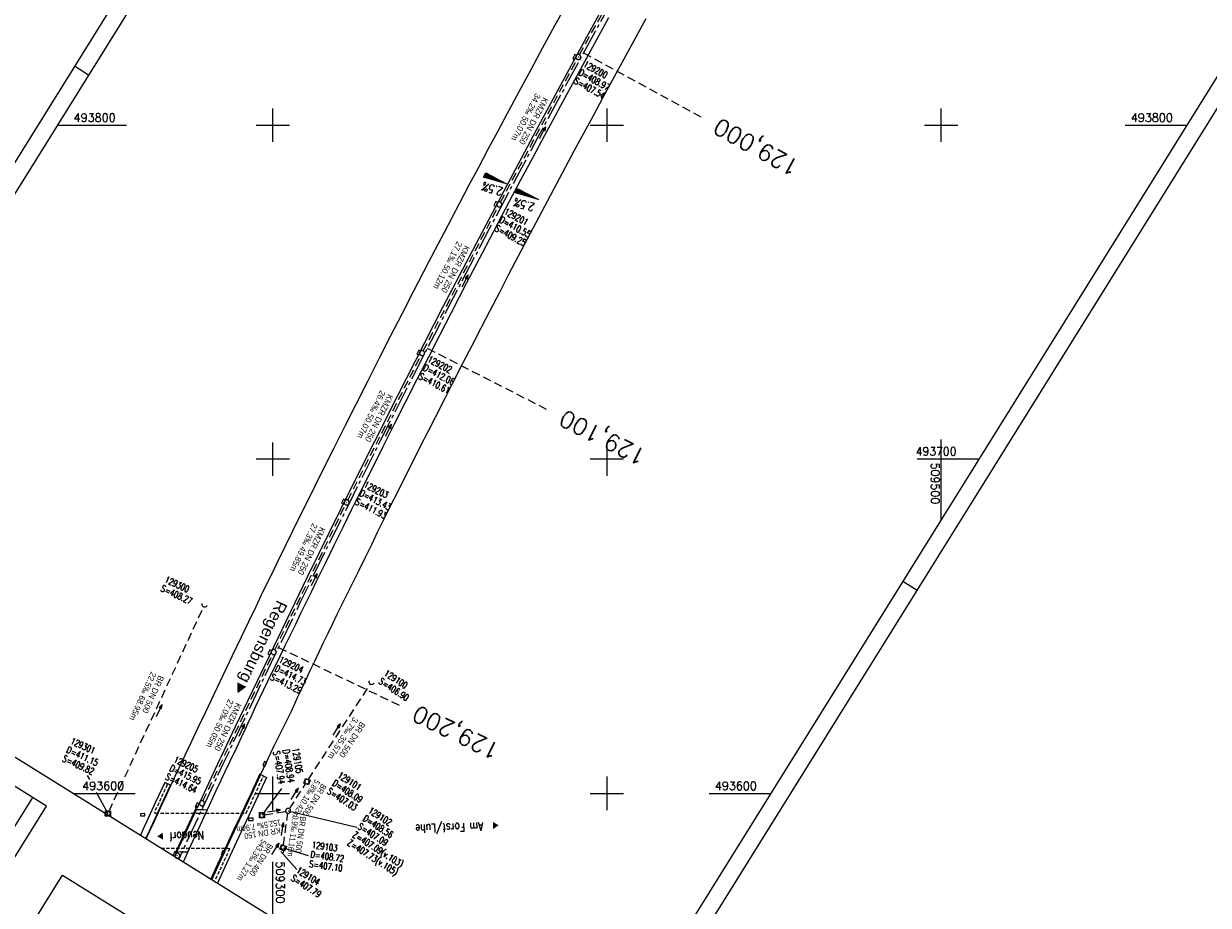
# Model space of a CAD drawing. Extents: x 509045 to 509897, y 493347 to 494467.
# Tile 3 of 9: x 509225 to 509580, y 493566 to 493830. Entities that reach past the tile are written whole.
import ezdxf
from ezdxf.enums import TextEntityAlignment as Align

# ---------------------------------------------------------------- set-up
doc = ezdxf.new("R2010")
doc.units = 0
doc.header["$LTSCALE"] = 10
doc.header["$MEASUREMENT"] = 0
for name, pattern in [('ACHSE', [5.5, 4, -0.5, 0.5, -0.5]), ('LT00', [0]), ('LT17', [0.15, 0.1, -0.05]), ('STRICHLINIE2', [0.375, 0.25, -0.125])]:
    doc.linetypes.add(name, pattern=pattern)
doc.layers.get('0').update_dxf_attribs({"linetype": 'LT00'})
for name, color, linetype in [('-BESCH', 7, 'STRICHLINIE2'), ('-BKAN001', 140, 'LT00'), ('-BSCH001', 5, 'LT00'), ('-Halt-Pfeil', 4, 'LT00'), ('-RICHTUNG-NAME', 250, 'Continuous'), ('025', 7, 'Continuous'), ('070', 155, 'Continuous'), ('A-TEXT-KILOMETER', 30, 'LT17'), ('AX-020', 250, 'ACHSE'), ('ORTSNAMEN', 7, 'Continuous'), ('QUER_OST', 11, 'LT00'), ('QUER_WEST', 11, 'LT00'), ('RAHMEN', 250, 'Continuous'), ('V_AFBR_BAB', 250, 'LT00'), ('V_BFBR_BAB', 250, 'LT00'), ('V_BR_KAPPE', 30, 'LT00'), ('V_BR_WID', 30, 'LT17'), ('V_KA_MULD', 182, 'LT00'), ('V_KA_PRUF', 182, 'LT00'), ('V_RASTER', 250, 'LT00'), ('V_SINKK', 182, 'LT00'), ('V_UK_DURCH', 182, 'LT00')]:
    doc.layers.add(name, color=color, linetype=linetype)
doc.styles.add('Arial', font='ARIAL.TTF')
doc.styles.add('Haltungsbeschriftung', font='ARIAL.TTF', dxfattribs={"width": 0.75})
doc.styles.add('Kilometrierung', font='romans.shx')
doc.styles.add('ROMANS', font='romans.shx', dxfattribs={"width": 0.8})
doc.styles.add('schachtbeschriftung', font='romans.shx', dxfattribs={"height": 2})
doc.styles.get("Standard").update_dxf_attribs({"font": 'romans.shx', "width": 0.8})

# ---------------------------------------------------------------- blocks, each defined once
blk = doc.blocks.new('SYMB1107')
at = {"color": 0, "linetype": 'ByBlock'}
for points in [[(-0.2, 0), (-0.196157, 0.039018), (-0.184776, 0.076537), (-0.166294, 0.111114), (-0.141421, 0.141421), (-0.111114, 0.166294), (-0.076537, 0.184776), (-0.039018, 0.196157), (0, 0.2)], [(0, 0.2), (0.039018, 0.196157), (0.076537, 0.184776), (0.111114, 0.166294), (0.141421, 0.141421), (0.166294, 0.111114), (0.184776, 0.076537), (0.196157, 0.039018), (0.2, 0)]]:
    blk.add_lwpolyline(points, dxfattribs=at)
blk = doc.blocks.new('SYMB0003')
at = {"color": 0, "linetype": 'ByBlock'}
for p, q in [((-0.015712, 0), (0.010166, 0.012015)), ((0, -0.021257), (-0.015712, 0)), ((0.010166, 0.012015), (0, -0.021257))]:
    blk.add_line(p, q, dxfattribs=at)
for points in [[(-0.031395, 0.499013), (-0.093691, 0.491144), (-0.154509, 0.475528), (-0.21289, 0.452414), (-0.267913, 0.422164), (-0.318712, 0.385257), (-0.364484, 0.342274), (-0.404509, 0.293893), (-0.438154, 0.240877), (-0.464888, 0.184062), (-0.484292, 0.124345), (-0.496058, 0.062667), (-0.5, 0)], [(-0.5, 0), (-0.496058, -0.062667), (-0.484292, -0.124345), (-0.464888, -0.184062), (-0.438154, -0.240877), (-0.404509, -0.293893), (-0.364485, -0.342274), (-0.318712, -0.385257), (-0.267914, -0.422164), (-0.21289, -0.452414), (-0.154509, -0.475529), (-0.093691, -0.491144), (-0.031395, -0.499014), (0.031395, -0.499014)], [(0.5, 0), (0.496057, 0.062667), (0.484292, 0.124345), (0.464888, 0.184062), (0.438153, 0.240877), (0.404509, 0.293893), (0.364484, 0.342274), (0.318712, 0.385257), (0.267913, 0.422164), (0.21289, 0.452414), (0.154509, 0.475528), (0.093691, 0.491144), (0.031395, 0.499013), (-0.031395, 0.499013)], [(0.031395, -0.499014), (0.093691, -0.491144), (0.154509, -0.475529), (0.21289, -0.452414), (0.267914, -0.422164), (0.318712, -0.385257), (0.364485, -0.342274), (0.404509, -0.293893), (0.438154, -0.240877), (0.464889, -0.184062), (0.484292, -0.124345), (0.496058, -0.062667), (0.5, 0)]]:
    blk.add_lwpolyline(points, dxfattribs=at)
blk = doc.blocks.new('SYMB1210')
at = {"color": 0, "linetype": 'ByBlock'}
blk.add_line((0.018815, -0.179014), (0.055623, -0.17119), dxfattribs=at)
for points in [[(-0.2, -0.2), (-0.2, 0.2), (0.2, 0.2), (0.2, -0.2), (-0.2, -0.2)], [(0.018815, 0.179014), (-0.018815, 0.179014), (-0.055623, 0.17119), (-0.09, 0.155885), (-0.120444, 0.133766), (-0.145623, 0.105801), (-0.164438, 0.073213), (-0.176067, 0.037424), (-0.18, 0)], [(-0.18, 0), (-0.176067, -0.037424), (-0.164438, -0.073213), (-0.145623, -0.105801), (-0.120444, -0.133766), (-0.09, -0.155885), (-0.055623, -0.17119), (-0.018815, -0.179014), (0.018815, -0.179014)], [(0.18, 0), (0.176067, 0.037424), (0.164438, 0.073213), (0.145623, 0.105801), (0.120444, 0.133766), (0.09, 0.155885), (0.055623, 0.17119), (0.018815, 0.179014)], [(0.055623, -0.17119), (0.09, -0.155885), (0.120444, -0.133766), (0.145623, -0.105801), (0.164438, -0.073213), (0.176067, -0.037424), (0.18, 0)]]:
    blk.add_lwpolyline(points, dxfattribs=at)
blk = doc.blocks.new('SYMB0011')
at = {"color": 0, "linetype": 'ByBlock'}
for p, q in [((0.5, 0), (-0.5, 0)), ((0, 0.5), (0, -0.5))]:
    blk.add_line(p, q, dxfattribs=at)
blk = doc.blocks.new('SYMB0652')
at = {"color": 0, "linetype": 'ByBlock'}
blk.add_lwpolyline([(-0.15, -0.075), (0.15, -0.075), (0.15, 0.075), (-0.15, 0.075), (-0.15, -0.075)], dxfattribs=at)
blk = doc.blocks.new('SYMB0070')
at = {"color": 0, "linetype": 'ByBlock'}
for p, q in [((-0.5, 0), (0.2, 0)), ((0.5, 0), (0.2, 0.1)), ((0.2, 0.1), (0.2, 0)), ((0.468, 0), (0.21, 0.086)), ((0.21, 0.086), (0.21, -0.086)), ((0.21, -0.086), (0.468, 0)), ((0.22, -0.072), (0.437, 0)), ((0.23, -0.058), (0.405, 0)), ((0.24, -0.045), (0.374, 0)), ((0.342, 0), (0.25, 0.031)), ((0.25, 0.031), (0.25, -0.031)), ((0.25, -0.031), (0.342, 0)), ((0.26, -0.017), (0.31, 0)), ((0.27, -0.003), (0.279, 0))]:
    blk.add_line(p, q, dxfattribs=at)
for points in [[(0.2, 0), (0.2, -0.1), (0.5, 0)], [(0.437, 0), (0.22, 0.072), (0.22, -0.072)], [(0.405, 0), (0.23, 0.058), (0.23, -0.058)], [(0.374, 0), (0.24, 0.045), (0.24, -0.045)], [(0.31, 0), (0.26, 0.017), (0.26, -0.017)], [(0.279, 0), (0.27, 0.003), (0.27, -0.003)]]:
    blk.add_lwpolyline(points, dxfattribs=at)

msp = doc.modelspace()

# ---------------------------------------------------------------- linework, layer by layer
at = {"layer": '-BESCH'}
for p, q in [((509391.79, 493821.03), (509415.29, 493863.51)), ((509368.12, 493776.91), (509391.07, 493819.71)), ((509345.03, 493732.43), (509367.42, 493775.58)), ((509322.45, 493687.74), (509344.34, 493731.09)), ((509300.57, 493642.94), (509321.78, 493686.39)), ((509251, 493594.7), (509279.28, 493655.8)), ((509279.11, 493597.73), (509299.92, 493641.59)), ((509310.66, 493604.18), (509329.19, 493632.67)), ((509305, 493595.39), (509309.81, 493602.87)), ((509297.52, 493593.61), (509303.85, 493594.64)), ((509303.19, 493584.47), (509304.49, 493594.02)), ((509302.8, 493583.26), (509302.68, 493583.07))]:
    msp.add_line(p, q, dxfattribs=at)
at = {"layer": '-BSCH001'}
for p, q in [((509244.44, 493605.37), (509245.12, 493604.12)), ((509247.16, 493600.37), (509250.66, 493593.95)), ((509302.63, 493601.42), (509296.76, 493593.48)), ((509304.59, 493594.76), (509325.11, 493589.9)), ((509302.4, 493582.63), (509307.24, 493577.24)), ((509303.08, 493583.7), (509310.62, 493581.37))]:
    msp.add_line(p, q, dxfattribs=at)
at = {"layer": '025'}
msp.add_line((509228.05, 493598.78), (509140.85, 493458.7), dxfattribs=at)
msp.add_lwpolyline([(509366.23, 493495.09), (509294.88, 493380.48), (509165.67, 493460.92), (509237.02, 493575.52)], close=True, dxfattribs=at)
at = {"layer": '070'}
msp.add_lwpolyline([(509206.83, 493611.99), (509119.63, 493471.91), (509145.1, 493456.06), (509232.3, 493596.13), (509206.83, 493611.99)], dxfattribs=at)
at = {"layer": 'A-TEXT-KILOMETER', "ltscale": 2.5}
for p, q in [((509392.98, 493821.61), (509428.12, 493802.48)), ((509346.23, 493733.21), (509381.85, 493714.99)), ((509301.71, 493643.67), (509337.8, 493626.41))]:
    msp.add_line(p, q, dxfattribs=at)
at = {"layer": 'AX-020', "ltscale": 0.2, "flags": 128}
msp.add_lwpolyline([(509743.73, 494376.18), (509740.69, 494371.89), (509730.39, 494357.26), (509720.13, 494342.61), (509709.89, 494327.94), (509699.69, 494313.24), (509689.52, 494298.52), (509679.39, 494283.78), (509669.29, 494269.02), (509659.23, 494254.23), (509649.21, 494239.41), (509639.22, 494224.57), (509629.27, 494209.7), (509619.37, 494194.8), (509609.5, 494179.88), (509599.68, 494164.93), (509589.9, 494149.95), (509580.17, 494134.94), (509570.48, 494119.91), (509560.84, 494104.84), (509551.24, 494089.74), (509541.7, 494074.61), (509532.2, 494059.45), (509522.76, 494044.26), (509513.37, 494029.03), (509504.03, 494013.78), (509494.74, 493998.49), (509485.51, 493983.16), (509476.34, 493967.81), (509467.22, 493952.42), (509458.16, 493936.99), (509449.16, 493921.53), (509440.22, 493906.04), (509431.35, 493890.51), (509422.53, 493874.94), (509413.78, 493859.34), (509405.1, 493843.7), (509396.48, 493828.02), (509387.93, 493812.31), (509379.45, 493796.56), (509373.13, 493784.72), (509364.77, 493768.9), (509356.48, 493753.05), (509348.26, 493737.16), (509340.11, 493721.23), (509332.04, 493705.27), (509324.04, 493689.27), (509316.1, 493673.24), (509308.24, 493657.17), (509300.45, 493641.07), (509292.74, 493624.93), (509285.09, 493608.75), (509277.52, 493592.55), (509271.88, 493580.33)], dxfattribs=at)
at = {"layer": 'QUER_OST'}
for p, q in [((509373.34, 493780.94), (509372.69, 493779.71)), ((509372.99, 493779.62), (509373.61, 493780.8)), ((509373.87, 493780.66), (509373.28, 493779.53)), ((509373.57, 493779.45), (509374.14, 493780.52)), ((509374.4, 493780.37), (509373.86, 493779.36)), ((509374.16, 493779.27), (509374.67, 493780.23)), ((509374.93, 493780.09), (509374.45, 493779.18)), ((509374.74, 493779.1), (509375.2, 493779.95)), ((509375.46, 493779.81), (509375.04, 493779.01)), ((509375.33, 493778.92), (509375.73, 493779.67)), ((509375.99, 493779.53), (509375.62, 493778.83)), ((509375.92, 493778.74), (509376.26, 493779.39)), ((509376.52, 493779.25), (509376.21, 493778.66)), ((509376.5, 493778.57), (509376.79, 493779.11)), ((509377.05, 493778.97), (509376.8, 493778.48)), ((509377.09, 493778.39), (509377.32, 493778.83)), ((509377.58, 493778.69), (509377.38, 493778.31)), ((509377.67, 493778.22), (509377.85, 493778.54)), ((509378.11, 493778.4), (509377.97, 493778.13)), ((509378.26, 493778.04), (509378.38, 493778.26)), ((509378.64, 493778.12), (509378.55, 493777.95)), ((509378.85, 493777.87), (509378.91, 493777.98)), ((509379.17, 493777.84), (509379.14, 493777.78)), ((509379.43, 493777.69), (509379.44, 493777.7))]:
    msp.add_line(p, q, dxfattribs=at)
msp.add_lwpolyline([(509372.64, 493779.72), (509373.3, 493780.96), (509379.48, 493777.68), (509372.64, 493779.72)], dxfattribs=at)
at = {"layer": 'QUER_WEST'}
for p, q in [((509363.77, 493785.64), (509363.11, 493784.41)), ((509363.41, 493784.32), (509364.03, 493785.5)), ((509364.3, 493785.36), (509363.7, 493784.23)), ((509363.99, 493784.15), (509364.56, 493785.22)), ((509364.82, 493785.07), (509364.29, 493784.06)), ((509364.58, 493783.97), (509365.09, 493784.93)), ((509365.35, 493784.79), (509364.87, 493783.88)), ((509365.16, 493783.8), (509365.62, 493784.65)), ((509365.88, 493784.51), (509365.46, 493783.71)), ((509365.75, 493783.62), (509366.15, 493784.37)), ((509366.41, 493784.23), (509366.04, 493783.53)), ((509366.34, 493783.44), (509366.68, 493784.09)), ((509366.94, 493783.95), (509366.63, 493783.36)), ((509366.92, 493783.27), (509367.21, 493783.81)), ((509367.47, 493783.67), (509367.22, 493783.18)), ((509367.51, 493783.09), (509367.74, 493783.53)), ((509368, 493783.38), (509367.8, 493783.01)), ((509368.1, 493782.92), (509368.27, 493783.24)), ((509368.53, 493783.1), (509368.39, 493782.83)), ((509368.68, 493782.74), (509368.8, 493782.96)), ((509369.06, 493782.82), (509368.97, 493782.65)), ((509369.27, 493782.57), (509369.33, 493782.68)), ((509369.59, 493782.54), (509369.56, 493782.48)), ((509369.85, 493782.39), (509369.86, 493782.4))]:
    msp.add_line(p, q, dxfattribs=at)
msp.add_lwpolyline([(509363.06, 493784.42), (509363.72, 493785.66), (509369.9, 493782.38), (509363.06, 493784.42)], dxfattribs=at)
at = {"layer": 'RAHMEN'}
for p, q in [((509240.65, 493817.69), (509244.9, 493815.04)), ((509492.79, 493660.72), (509488.54, 493663.37))]:
    msp.add_line(p, q, dxfattribs=at)
for points in [[(509644.95, 494467.12), (509045.11, 493503.58), (509297.24, 493346.62), (509897.09, 494310.16), (509644.95, 494467.12)], [(509635.99, 494443.26), (509147.12, 493657.99), (509390.77, 493506.31), (509879.63, 494291.58), (509635.99, 494443.26)]]:
    msp.add_lwpolyline(points, dxfattribs=at)
at = {"layer": 'V_AFBR_BAB'}
for p, q in [((509291.26, 493618.1), (509291.49, 493618.62)), ((509300.25, 493613.92), (509300.61, 493614.61)), ((509300.25, 493613.92), (509296.34, 493605.69)), ((509296.34, 493605.69), (509296.1, 493605.81))]:
    msp.add_line(p, q, dxfattribs=at)
for points in [[(509273.24, 493579.48), (509274.57, 493582.37), (509275.58, 493584.56), (509276.59, 493586.75), (509277.59, 493588.94), (509278.53, 493591), (509279.48, 493593.06), (509280.42, 493595.13), (509281.75, 493597.99), (509283.09, 493600.85), (509284.44, 493603.71), (509285.79, 493606.56), (509287.14, 493609.41), (509289.2, 493613.76), (509291.26, 493618.1)], [(509275.44, 493615.1), (509274.24, 493612.58), (509273.04, 493610.06), (509271.85, 493607.53), (509270.66, 493605), (509269.49, 493602.47), (509268.82, 493601), (509268.15, 493599.54), (509267.48, 493598.08), (509266.81, 493596.62), (509265.9, 493594.64), (509264.98, 493592.67), (509264.06, 493590.69), (509263.15, 493588.71), (509262.35, 493586.96), (509262.1, 493586.41)], [(509284.46, 493610.8), (509284.08, 493609.99), (509277.52, 493596.02), (509277.23, 493596.15), (509276.83, 493595.28), (509274.34, 493589.9), (509270.96, 493582.53), (509270.78, 493582.11), (509271.08, 493581.99), (509270.66, 493581.09)], [(509296.1, 493605.81), (509295.2, 493603.82), (509294.29, 493601.83), (509293.38, 493599.85), (509292.47, 493597.87), (509291.54, 493595.89), (509290.72, 493594.15), (509289.89, 493592.41), (509289.06, 493590.68), (509288.23, 493588.94), (509287.22, 493586.79), (509286.21, 493584.64), (509285.21, 493582.49), (509283.9, 493579.66), (509282.59, 493576.83), (509281.46, 493574.36)]]:
    msp.add_lwpolyline(points, dxfattribs=at)
at = {"layer": 'V_BFBR_BAB'}
for points in [[(509569.63, 494121.37), (509564.35, 494113.2), (509553.47, 494096.12), (509542.76, 494079.11), (509529.45, 494057.89), (509513.67, 494032.41), (509498.06, 494006.86), (509482.57, 493981.17), (509467.25, 493955.35), (509452.07, 493929.5), (509437.08, 493903.55), (509422.27, 493877.45), (509407.57, 493851.22), (509393.14, 493824.97), (509378.83, 493798.49), (509364.72, 493771.98), (509350.82, 493745.38), (509337.23, 493718.74), (509323.68, 493691.79), (509310.42, 493664.94), (509288.76, 493619.87), (509284.46, 493610.8)], [(509389.16, 493838.51), (509384.35, 493829.72), (509380.76, 493823.12), (509377.19, 493816.52), (509373.62, 493809.91), (509370.07, 493803.29), (509367.22, 493797.98), (509364.37, 493792.65), (509361.54, 493787.33), (509358.71, 493782), (509355.89, 493776.66), (509351.25, 493767.83), (509346.63, 493758.99), (509342.04, 493750.13), (509338.59, 493743.43), (509335.16, 493736.72), (509331.73, 493730.01), (509328.32, 493723.29), (509324.93, 493716.57), (509321.54, 493709.85), (509318.17, 493703.12), (509314.81, 493696.39), (509312.57, 493691.91), (509310.34, 493687.43), (509308.11, 493682.94), (509305.89, 493678.45), (509303.68, 493673.95), (509301.48, 493669.45), (509299.27, 493664.92), (509297.07, 493660.39), (509294.88, 493655.85), (509292.69, 493651.31), (509290.52, 493646.76), (509287.81, 493641.11), (509285.11, 493635.45), (509282.42, 493629.79), (509279.73, 493624.13), (509277.58, 493619.62), (509275.44, 493615.1)], [(509291.49, 493618.62), (509292.63, 493621.14), (509293.78, 493623.64), (509294.96, 493626.14), (509296.14, 493628.63), (509297.34, 493631.12), (509298.55, 493633.6), (509299.76, 493636.08), (509300.97, 493638.56), (509302.18, 493641.04), (509303.75, 493644.25), (509305.31, 493647.47), (509306.87, 493650.68), (509308.43, 493653.9), (509309.98, 493657.12), (509311.54, 493660.33), (509313.1, 493663.55), (509315.73, 493668.93), (509318.37, 493674.31), (509321.02, 493679.68), (509323.68, 493685.05), (509326.35, 493690.41), (509329.7, 493697.13), (509333.07, 493703.84), (509336.45, 493710.54), (509339.84, 493717.24), (509343.24, 493723.93), (509346.65, 493730.61), (509350.08, 493737.28), (509353.51, 493743.95), (509358.11, 493752.84), (509362.74, 493761.72), (509367.39, 493770.59), (509370.87, 493777.2), (509374.37, 493783.81), (509377.88, 493790.4), (509381.41, 493796.99), (509383.78, 493801.41), (509386.16, 493805.82), (509388.55, 493810.23), (509390.94, 493814.64), (509393.34, 493819.04), (509395.74, 493823.45), (509398.13, 493827.83), (509400.53, 493832.22)], [(509300.61, 493614.61), (509301.63, 493616.6), (509302.64, 493618.59), (509303.62, 493620.6), (509304.59, 493622.61), (509305.55, 493624.62), (509306.5, 493626.64), (509307.44, 493628.67), (509308.38, 493630.69), (509309.32, 493632.72), (509310.26, 493634.75), (509311.21, 493636.77), (509312.54, 493639.58), (509313.87, 493642.39), (509315.22, 493645.19), (509316.58, 493647.99), (509317.95, 493650.79), (509319.31, 493653.58), (509320.68, 493656.38), (509322.06, 493659.17), (509323.94, 493663), (509325.82, 493666.84), (509327.71, 493670.68), (509329.59, 493674.51), (509331.48, 493678.35), (509333.37, 493682.18), (509335.27, 493686.01), (509337.5, 493690.48), (509339.74, 493694.94), (509341.98, 493699.4), (509344.24, 493703.86), (509346.49, 493708.32), (509348.76, 493712.77), (509351.46, 493718.09), (509354.18, 493723.42), (509356.9, 493728.74), (509359.63, 493734.05), (509362.37, 493739.36), (509365.13, 493744.69), (509367.9, 493750.02), (509370.68, 493755.34), (509373.46, 493760.66), (509376.26, 493765.97), (509379.73, 493772.56), (509383.22, 493779.14), (509386.72, 493785.71), (509390.23, 493792.27), (509393.08, 493797.57), (509395.94, 493802.87), (509398.8, 493808.16), (509401.67, 493813.45), (509404.54, 493818.73), (509406.93, 493823.11), (509409.32, 493827.49), (509411.72, 493831.86)]]:
    msp.add_lwpolyline(points, dxfattribs=at)
at = {"layer": 'V_BR_KAPPE'}
for points in [[(509281.77, 493574.17), (509285.59, 493582.41), (509288.59, 493588.83), (509291.81, 493595.77), (509296.39, 493605.62)], [(509296.39, 493605.62), (509298.15, 493604.77), (509293.64, 493595.09), (509290.46, 493588.26), (509287.29, 493581.44), (509283.43, 493573.13)], [(509269.41, 493602.47), (509267.66, 493603.28), (509264.92, 493597.33), (509261.13, 493589.13), (509260.38, 493587.49)], [(509262.03, 493586.46), (509263.08, 493588.74), (509266.72, 493596.63), (509269.41, 493602.47)], [(509277.18, 493595.17), (509278.18, 493595.19), (509279.42, 493595.16), (509280.36, 493595.11), (509277.54, 493588.97), (509274.52, 493582.41), (509273.72, 493582.42), (509272.39, 493582.44), (509271.32, 493582.48), (509274.69, 493589.78), (509277.18, 493595.17)]]:
    msp.add_lwpolyline(points, dxfattribs=at)
at = {"layer": 'V_BR_WID'}
for points in [[(509268.38, 493602.57), (509264.55, 493594.25), (509264.94, 493594.07), (509292.02, 493594.05), (509297.05, 493604.84)], [(509266.62, 493583.6), (509286.68, 493583.56), (509287.08, 493583.38), (509282.57, 493573.68)]]:
    msp.add_lwpolyline(points, dxfattribs=at)
at = {"layer": 'V_RASTER'}
for p, q in [((509300, 493795), (509300, 493805)), ((509400, 493805), (509400, 493795)), ((509500, 493795), (509500, 493805)), ((509235.53, 493800), (509256.21, 493800)), ((509295, 493800), (509305, 493800)), ((509395, 493800), (509405, 493800)), ((509495, 493800), (509505, 493800)), ((509555.1, 493800), (509573.6, 493800)), ((509300, 493695), (509300, 493705)), ((509400, 493705), (509400, 493695)), ((509500, 493681.77), (509500, 493705.89)), ((509305, 493700), (509295, 493700)), ((509405, 493700), (509395, 493700)), ((509511.35, 493700), (509492.85, 493700)), ((509300, 493595), (509300, 493605)), ((509400, 493605), (509400, 493595)), ((509240.28, 493600), (509258.78, 493600)), ((509295, 493600), (509305, 493600)), ((509395, 493600), (509405, 493600)), ((509430.59, 493600), (509449.09, 493600)), ((509300, 493562.82), (509300, 493579.46))]:
    msp.add_line(p, q, dxfattribs=at)

# ---------------------------------------------------------------- block references
at = {"layer": '-Halt-Pfeil', "yscale": 4.000000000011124, "zscale": 4}
for p, xscale, rotation in [((509380.76, 493797.73), 4.000000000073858, 61.7983403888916), ((509357.57, 493753.41), 3.999999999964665, 62.57669038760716), ((509334.63, 493708.67), 4.000000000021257, 63.20835038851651), ((509312.43, 493663.98), 4.000000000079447, 63.97423038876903), ((509266.04, 493624.82), 3.999999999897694, 65.16411038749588), ((509290.76, 493618.97), 4.000000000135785, 64.62148038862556), ((509319.13, 493619.12), 4.00000000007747, 56.95581038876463), ((509306.58, 493599.87), 4.000000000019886, 57.2426003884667), ((509300.38, 493594.79), 3.999999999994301, 9.282500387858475), ((509302.92, 493589.33), 3.999999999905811, 82.22672038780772), ((509300.81, 493583.36), 3.999999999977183, 57.49442038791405)]:
    msp.add_blockref('SYMB0070', p, dxfattribs=dict(at, xscale=xscale, rotation=rotation))
at = {"layer": 'V_BR_WID', "xscale": 0.0999999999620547, "yscale": 0.1000000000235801, "zscale": 0.1, "rotation": 238.0959203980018}
for p in [(509297.05, 493604.84), (509268.38, 493602.57), (509264.55, 493594.25), (509264.94, 493594.07), (509292.02, 493594.05), (509286.68, 493583.56), (509287.08, 493583.38), (509282.57, 493573.68)]:
    msp.add_blockref('SYMB0011', p, dxfattribs=at)
at = {"layer": 'V_KA_MULD', "yscale": 3.8000000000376, "zscale": 3.8}
for p, xscale, rotation in [((509310.23, 493603.52), 3.800000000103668, 250.5694567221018), ((509250.66, 493593.95), 3.800000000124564, 267.6096704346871), ((509296.76, 493593.48), 3.799999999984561, 270.3712429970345), ((509303.08, 493583.7), 3.800000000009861, 158.9146500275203)]:
    msp.add_blockref('SYMB1210', p, dxfattribs=dict(at, xscale=xscale, rotation=rotation))
at = {"layer": 'V_KA_PRUF', "xscale": 1.500000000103, "yscale": 1.500000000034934, "zscale": 1.5, "rotation": 238.0959203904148}
for p in [(509391.43, 493820.37), (509367.76, 493776.25), (509344.68, 493731.76), (509322.11, 493687.07), (509300.24, 493642.27), (509278.79, 493597.05), (509304.59, 493594.76), (509271.41, 493581.35)]:
    msp.add_blockref('SYMB0003', p, dxfattribs=at)
at = {"layer": 'V_SINKK', "yscale": 4.499999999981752, "zscale": 4.5}
for p, xscale, rotation in [((509390.36, 493820.4), 4.500000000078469, 61.69963559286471), ((509366.75, 493776.35), 4.499999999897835, 61.99208070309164), ((509343.67, 493731.9), 4.499999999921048, 63.1516732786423), ((509321.14, 493687.28), 4.500000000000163, 243.5139047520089), ((509299.14, 493642.22), 4.500000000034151, 64.44241252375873), ((509297.58, 493608.82), 4.500000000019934, 244.6844287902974), ((509277.4, 493596.38), 4.500000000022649, 244.98012404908), ((509261.05, 493593.59), 4.499999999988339, 0.447110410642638), ((509293.43, 493592.24), 4.500000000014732, 359.5515189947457), ((509270.7, 493581.85), 4.500000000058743, 245.0486017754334), ((509285.12, 493582.11), 4.499999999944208, 65.1359793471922)]:
    msp.add_blockref('SYMB0652', p, dxfattribs=dict(at, xscale=xscale, rotation=rotation))
at = {"layer": 'V_UK_DURCH', "yscale": 4.000000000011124, "zscale": 4}
for p, xscale, rotation in [((509279.62, 493656.53), 3.999999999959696, 157.2204731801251), ((509329.63, 493633.34), 3.999999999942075, 153.3096479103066), ((509302.4, 493582.63), 3.9999999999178, 302.0916210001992)]:
    msp.add_blockref('SYMB1107', p, dxfattribs=dict(at, xscale=xscale, rotation=rotation))

# ---------------------------------------------------------------- texts
at = {"layer": '-BKAN001', "style": 'Haltungsbeschriftung'}
for s, rotation, width, p in [('34.2‰ 50.07m', 241.7983, 0.95, (509378.7, 493809.68)), ('KMZR DN 250', 241.7983, 0.95, (509380.96, 493808.47)), ('27.1‰ 50.12m', 242.5767, 0.95, (509355.18, 493765.36)), ('KMZR DN 250', 242.5767, 0.95, (509357.45, 493764.18)), ('26.4‰ 50.07m', 243.2083, 0.95, (509332.23, 493720.76)), ('KMZR DN 250', 243.2083, 0.95, (509334.51, 493719.61)), ('27.3‰ 49.85m', 243.9742, 0.95, (509311.9, 493681)), ('KMZR DN 250', 243.9742, 0.95, (509314.2, 493679.87)), ('22.5‰ 68.95m', 245.1641, 0.95, (509263.58, 493636.54)), ('BR DN 500', 245.1641, 0.95, (509265.9, 493635.47)), ('27.0‰ 50.05m', 244.6215, 0.95, (509286.75, 493628.37)), ('KMZR DN 250', 244.6215, 0.95, (509289.06, 493627.27)), ('3.7‰ 35.57m', 236.9558, 0.95, (509324.18, 493622.99)), ('BR DN 500', 236.9558, 0.95, (509326.32, 493621.6)), ('5.8‰ 10.42m', 237.2426, 0.75, (509312.74, 493604.38)), ('BR DN 500', 237.2426, 0.75, (509314.7, 493603.06)), ('0.9‰ 11.16m', 262.2267, 0.65, (509305.98, 493593.44)), ('BR DN 500', 262.2267, 0.75, (509308.21, 493593.18)), ('152.5‰ 7.94m', 189.2825, 0.65, (509302.25, 493592.21)), ('KR DN 150', 189.2825, 0.75, (509302.14, 493589.82)), ('543.3‰ 1.27m', 237.4944, 0.75, (509296.76, 493586.43)), ('BR DN 400', 237.4944, 0.75, (509298.68, 493585.21))]:
    msp.add_text(s, height=1.8, rotation=rotation, dxfattribs=dict(at, width=width)).set_placement(p)
at = {"layer": '-BSCH001', "style": 'schachtbeschriftung', "width": 0.75}
for s, rotation, p in [('D=408.97', 331.0453, (509391.32, 493815.09)), ('129200', 331.0453, (509392.71, 493817.61)), ('S=407.54', 331.0453, (509389.93, 493812.57)), ('129201', 331.7983, (509368.97, 493773.51)), ('D=410.55', 331.7983, (509367.61, 493770.97)), ('S=409.25', 331.7983, (509366.25, 493768.43)), ('D=412.06', 332.5767, (509344.78, 493726.69)), ('129202', 332.5767, (509346.11, 493729.25)), ('S=410.61', 332.5767, (509343.45, 493724.13)), ('129203', 333.2083, (509327.04, 493691.72)), ('D=413.43', 333.2083, (509325.74, 493689.15)), ('S=411.93', 333.2083, (509324.45, 493686.58)), ('129300', 335.1641, (509267.45, 493663.27)), ('S=408.27', 335.1641, (509266.25, 493660.65)), ('129204', 333.9742, (509301.62, 493639.3)), ('S=413.29', 333.9742, (509299.09, 493634.12)), ('D=414.73', 333.9742, (509300.36, 493636.71)), ('129100', 326.9523, (509333.07, 493635.43)), ('S=406.90', 326.9523, (509331.5, 493633.01)), ('129301', 335.1641, (509239.25, 493614.93)), ('S=409.82', 335.1641, (509236.83, 493609.7)), ('D=411.15', 335.1641, (509238.04, 493612.31)), ('129205', 334.6215, (509270.13, 493609.44)), ('S=407.94', 279.2825, (509300.11, 493612.5)), ('D=408.94', 279.2825, (509302.95, 493612.96)), ('129105', 279.2825, (509305.8, 493613.43)), ('D=415.95', 334.6215, (509268.9, 493606.83)), ('S=414.64', 334.6215, (509267.66, 493604.23)), ('D=408.09', 326.9558, (509317.6, 493602.53)), ('129101', 326.9558, (509319.17, 493604.95)), ('S=407.03', 326.9558, (509316.03, 493600.12)), ('D=408.56', 327.2426, (509326.77, 493591.96)), ('129102', 327.2426, (509328.33, 493594.38)), ('S=407.09', 327.2426, (509325.21, 493589.54)), ('Z=407.73(v.105)', 327.2426, (509322.09, 493584.69)), ('Z=407.09(v.103)', 327.2426, (509323.65, 493587.11)), ('D=408.72', 352.2267, (509311.17, 493580.8)), ('129103', 352.2267, (509311.56, 493583.65)), ('S=407.10', 352.2267, (509310.78, 493577.94)), ('S=407.79', 327.4944, (509305.23, 493574.07)), ('129104', 327.4944, (509306.78, 493576.49))]:
    msp.add_text(s, height=2, rotation=rotation, dxfattribs=at).set_placement(p)
at = {"layer": '-RICHTUNG-NAME', "insert": (509286.78, 493630.15), "char_height": 3.5, "width": 49.8754, "attachment_point": 9, "rotation": 244.346, "style": 'Arial'}
msp.add_mtext('\\pt4,12,15.5,23.75;{\\fSwis721 BlkOul BT|b0|i0|c0|p82;Regensburg\\fArial|b0|i0|c0|p32;►}', dxfattribs=at)
at = {"layer": 'A-TEXT-KILOMETER', "style": 'Kilometrierung'}
for s, rotation, p in [('129,000', 151.0959, (509432.51, 493800.09)), ('129,100', 153.0959, (509386.3, 493712.71)), ('129,200', 154.0959, (509342.31, 493624.26))]:
    msp.add_text(s, height=5, rotation=rotation, dxfattribs=at).set_placement(p, align=Align.MIDDLE_RIGHT)
at = {"layer": 'ORTSNAMEN', "char_height": 2.5, "width": 45.7262, "attachment_point": 8, "rotation": 182.0959, "style": 'ROMANS'}
for s, insert in [('{\\fArial|b0|i0|c0|p32;◄   }Am Forst/Luhe', (509355.31, 493591.88)), ('{\\fArial|b0|i0|c0|p32;   }Neudorf {\\fArial|b0|i0|c0|p32;►}', (509273.31, 493588.5))]:
    msp.add_mtext(s, dxfattribs=dict(at, insert=insert))
at = {"layer": 'QUER_OST', "style": 'ROMANS', "width": 0.8}
msp.add_text('2.5%', height=2.5, rotation=163.3222, dxfattribs=at).set_placement((509378.55, 493776.45))
at = {"layer": 'QUER_WEST', "style": 'ROMANS', "width": 0.8}
msp.add_text('2.5%', height=2.5, rotation=163.3222, dxfattribs=at).set_placement((509369.04, 493781.16))
at = {"layer": 'V_RASTER'}
for s, rotation, width, p in [(' 493800', 0.0001, 0.979, (509238.71, 493801)), (' 493800', 0.0001, 0.979, (509555.1, 493801)), (' 493700', 0.0001, 0.948, (509490.78, 493701.09)), (' 509500', 270.0001, 0.969, (509497, 493700.64)), (' 493600', 0.0001, 0.979, (509241.28, 493601)), (' 493600', 0.0001, 0.979, (509430.59, 493601)), (' 509300', 270.0001, 0.979, (509301, 493581.32))]:
    msp.add_text(s, height=2.5, rotation=rotation, dxfattribs=dict(at, width=width)).set_placement(p)

doc.saveas('drawing.dxf')
